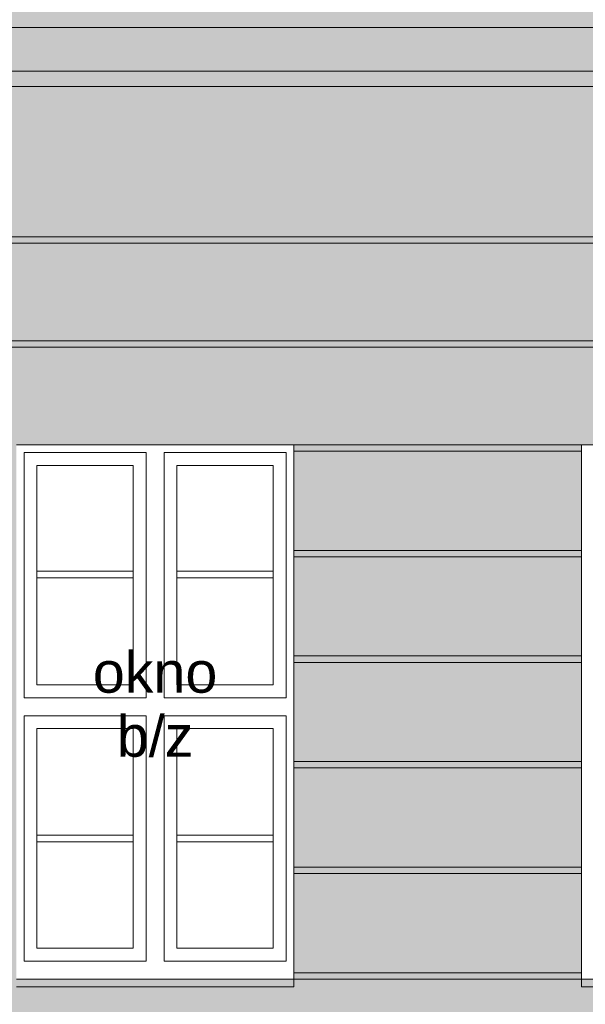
# Model space of a CAD drawing. Extents: x -396299 to -11759, y -15022 to 18278.
# Tile 177 of 205: x -47486 to -45284, y -2780 to 1053. Entities that reach past the tile are written whole.
import ezdxf

# ---------------------------------------------------------------- set-up
doc = ezdxf.new("R2010")
doc.units = 0
doc.header["$MEASUREMENT"] = 0
doc.layers.add('Arch okna_Nr_Pióra__114', color=7, linetype='Continuous', lineweight=13, true_color=0xf1d696)
for name, color, linetype, lineweight in [('Arch okna_Nr_Pióra__32', 34, 'Continuous', 15), ('Arch opisy okien_Nr_Pióra__21', 7, 'Continuous', 13), ('INWENT. DRZWI_Nr_Pióra__21', 7, 'Continuous', 13), ('INWENT.ŚCIANY_Nr_Pióra__21', 7, 'Continuous', 13)]:
    doc.layers.add(name, color=color, linetype=linetype, lineweight=lineweight)
doc.styles.add('GENERATED_STYLE_8', font='arial.ttf')

msp = doc.modelspace()

# ---------------------------------------------------------------- hatches: boundary and pattern name
at = {"layer": 'Arch okna_Nr_Pióra__114', "linetype": 'Continuous', "lineweight": 0, "true_color": 0x3c3525}
msp.add_hatch(color=39, dxfattribs=at).paths.add_polyline_path([(-53333.7, 793.2), (-41868.7, 793.2), (-41868.7, 1023.2), (-53333.7, 1023.2)], flags=0)
at = {"layer": 'Arch okna_Nr_Pióra__114', "linetype": 'Continuous', "lineweight": 0, "true_color": 0x786b4b}
h = msp.add_hatch(color=47, dxfattribs=at)
h.paths.add_polyline_path([(-53303.7, -2021.8), (-53333.7, -2051.8), (-53333.7, -3390.7), (-53283.7, -3577.3), (-53283.7, -3701.8), (-53008.7, -3701.8), (-53008.7, -3391.8), (-53048.7, -3391.8), (-53048.7, -2491.8), (-52688.7, -2491.8), (-52688.7, -3391.8), (-52728.7, -3391.8), (-52728.7, -3451.8), (-52468.7, -3451.8), (-52468.7, -1276.8, -1), (-50818.7, -1276.8), (-50818.7, -3451.8), (-50548.7, -3451.8), (-50548.7, -3391.8), (-50588.7, -3391.8), (-50588.7, -2491.8), (-50228.7, -2491.8), (-50228.7, -3391.8), (-50268.7, -3391.8), (-50268.7, -3701.8), (-41868.7, -3701.8), (-41868.7, -2121.8), (-41928.7, -2121.8), (-41928.7, -2001.8), (-41868.7, -1980), (-41868.7, 793.2), (-53333.7, 793.2), (-53333.7, -1991.8), (-53303.7, -1991.8)], flags=0)
h.paths.add_polyline_path([(-49698.7, -601.8), (-48618.7, -601.8), (-48618.7, -2711.8), (-49698.7, -2711.8)], flags=0)
h.paths.add_polyline_path([(-46418.7, -2711.8), (-47498.7, -2711.8), (-47498.7, -601.8), (-46418.7, -601.8)], flags=0)
h.paths.add_polyline_path([(-44218.7, -2711.8), (-45298.7, -2711.8), (-45298.7, -601.8), (-44218.7, -601.8)], flags=0)
at = {"layer": 'Arch okna_Nr_Pióra__32', "linetype": 'Continuous', "lineweight": 0, "true_color": 0x603000}
for points in [[(-81503.7, 1023.2), (-41868.7, 1023.2), (-41868.7, 1053.2), (-41868.7, 1123.2), (-44208.7, 1123.2), (-44208.7, 1083.2), (-45228.7, 1083.2), (-45228.7, 1123.2), (-46558.7, 1123.2), (-46558.7, 1083.2), (-47578.7, 1083.2), (-47578.7, 1123.2), (-48608.7, 1123.2), (-48608.7, 1083.2), (-49628.7, 1083.2), (-49628.7, 1123.2), (-51128.7, 1123.2), (-51128.7, 1083.2), (-52148.7, 1083.2), (-52148.7, 1123.2), (-53333.7, 1123.2), (-53333.7, 1053.2), (-53443.7, 1053.2), (-53443.7, 1123.2), (-54068.7, 1123.2), (-55268.7, 1123.2), (-55268.7, 1083.2), (-56288.7, 1083.2), (-56288.7, 1123.2), (-57463.7, 1123.2), (-57463.7, 1083.2), (-58483.7, 1083.2), (-58483.7, 1123.2), (-59673.7, 1123.2), (-59673.7, 1083.2), (-60693.7, 1083.2), (-60693.7, 1123.2), (-61898.7, 1123.2), (-61898.7, 1083.2), (-62918.7, 1083.2), (-62918.7, 1123.2), (-64093.7, 1123.2), (-64093.7, 1083.2), (-65113.7, 1083.2), (-65113.7, 1123.2), (-66293.7, 1123.2), (-66293.7, 1083.2), (-67313.7, 1083.2), (-67313.7, 1123.2), (-68548.7, 1123.2), (-69178.7, 1123.2), (-69178.7, 1053.2), (-69288.7, 1053.2), (-69288.7, 1123.2), (-70418.7, 1123.2), (-70418.7, 1083.2), (-71438.7, 1083.2), (-71438.7, 1123.2), (-72993.7, 1123.2), (-72993.7, 1083.2), (-74013.7, 1083.2), (-74013.7, 1123.2), (-75218.7, 1123.2), (-75218.7, 1083.2), (-76238.7, 1083.2), (-76238.7, 1123.2), (-77438.7, 1123.2), (-77438.7, 1083.2), (-78458.7, 1083.2), (-78458.7, 1123.2), (-80773.7, 1123.2), (-81343.7, 1123.2), (-81343.7, 1053.2), (-81503.7, 1053.2)], [(-46418.7, -2711.8), (-46418.7, -2681.8), (-47498.7, -2681.8), (-47498.7, -2711.8)], [(-44218.7, -2711.8), (-44218.7, -2681.8), (-45298.7, -2681.8), (-45298.7, -2711.8)]]:
    msp.add_hatch(color=48, dxfattribs=at).paths.add_polyline_path(points, flags=0)

# ---------------------------------------------------------------- linework, layer by layer
at = {"layer": 'INWENT. DRZWI_Nr_Pióra__21', "linetype": 'Continuous'}
for p, q in [((-47468.7, -631.8), (-46993.7, -631.8)), ((-47468.7, -1586.8), (-47468.7, -631.8)), ((-46993.7, -1586.8), (-46993.7, -631.8)), ((-46923.7, -1586.8), (-46923.7, -631.8)), ((-46923.7, -631.8), (-46448.7, -631.8)), ((-46448.7, -1586.8), (-46448.7, -631.8)), ((-47418.7, -1536.8), (-47418.7, -681.8)), ((-47418.7, -681.8), (-47043.7, -681.8)), ((-47043.7, -1536.8), (-47043.7, -681.8)), ((-46873.7, -1536.8), (-46873.7, -681.8)), ((-46873.7, -681.8), (-46498.7, -681.8)), ((-46498.7, -1536.8), (-46498.7, -681.8)), ((-47418.7, -1093.3), (-47043.7, -1093.3)), ((-46873.7, -1093.3), (-46498.7, -1093.3)), ((-47418.7, -1119.3), (-47043.7, -1119.3)), ((-46873.7, -1119.3), (-46498.7, -1119.3)), ((-47418.7, -1536.8), (-47043.7, -1536.8)), ((-46873.7, -1536.8), (-46498.7, -1536.8)), ((-47468.7, -1586.8), (-46993.7, -1586.8)), ((-46923.7, -1586.8), (-46448.7, -1586.8)), ((-47468.7, -1656.8), (-46993.7, -1656.8)), ((-47468.7, -1656.8), (-47468.7, -2611.8)), ((-46993.7, -1656.8), (-46993.7, -2611.8)), ((-46923.7, -1656.8), (-46923.7, -2611.8)), ((-46923.7, -1656.8), (-46448.7, -1656.8)), ((-46448.7, -1656.8), (-46448.7, -2611.8)), ((-47418.7, -1706.8), (-47418.7, -2561.8)), ((-47418.7, -1706.8), (-47043.7, -1706.8)), ((-47043.7, -1706.8), (-47043.7, -2561.8)), ((-46873.7, -1706.8), (-46873.7, -2561.8)), ((-46873.7, -1706.8), (-46498.7, -1706.8)), ((-46498.7, -1706.8), (-46498.7, -2561.8)), ((-47418.7, -2121.3), (-47043.7, -2121.3)), ((-46873.7, -2121.3), (-46498.7, -2121.3)), ((-47418.7, -2147.3), (-47043.7, -2147.3)), ((-46873.7, -2147.3), (-46498.7, -2147.3)), ((-47418.7, -2561.8), (-47043.7, -2561.8)), ((-46873.7, -2561.8), (-46498.7, -2561.8)), ((-47468.7, -2611.8), (-46993.7, -2611.8)), ((-46923.7, -2611.8), (-46448.7, -2611.8))]:
    msp.add_line(p, q, dxfattribs=at)
at = {"layer": 'INWENT.ŚCIANY_Nr_Pióra__21', "linetype": 'Continuous'}
for p, q in [((-41868.7, 1023.2), (-81503.7, 1023.2)), ((-41868.7, 853.2), (-53333.7, 853.2)), ((-41868.7, 793.2), (-53333.7, 793.2)), ((-53333.7, 208.2), (-41868.7, 208.2)), ((-53333.7, 183.2), (-41868.7, 183.2)), ((-53333.7, -196.8), (-41868.7, -196.8)), ((-51412.7, -221.8), (-41868.7, -221.8)), ((-47498.7, -601.8), (-46418.7, -601.8)), ((-46418.7, -2711.8), (-46418.7, -601.8)), ((-46418.7, -601.8), (-45298.7, -601.8)), ((-45298.7, -2711.8), (-45298.7, -601.8)), ((-45298.7, -601.8), (-44218.7, -601.8)), ((-46418.7, -626.8), (-45298.7, -626.8)), ((-46418.7, -1012.8), (-45298.7, -1012.8)), ((-46418.7, -1037.8), (-45298.7, -1037.8)), ((-46418.7, -1423.8), (-45298.7, -1423.8)), ((-46418.7, -1448.8), (-45298.7, -1448.8)), ((-46418.7, -1834.8), (-45298.7, -1834.8)), ((-46418.7, -1859.8), (-45298.7, -1859.8)), ((-46418.7, -2245.8), (-45298.7, -2245.8)), ((-46418.7, -2270.8), (-45298.7, -2270.8)), ((-46418.7, -2681.8), (-47498.7, -2681.8)), ((-46418.7, -2656.8), (-45298.7, -2656.8)), ((-46418.7, -2681.8), (-45298.7, -2681.8)), ((-44218.7, -2681.8), (-45298.7, -2681.8)), ((-46418.7, -2711.8), (-47498.7, -2711.8)), ((-44218.7, -2711.8), (-45298.7, -2711.8))]:
    msp.add_line(p, q, dxfattribs=at)

# ---------------------------------------------------------------- texts
at = {"layer": 'Arch opisy okien_Nr_Pióra__21', "linetype": 'Continuous', "insert": (-46958.7, -1407), "char_height": 160, "width": 1020, "attachment_point": 2, "line_spacing_factor": 0.933591, "style": 'GENERATED_STYLE_8'}
msp.add_mtext('{okno\\Pb/z}', dxfattribs=at)

doc.saveas('drawing.dxf')
